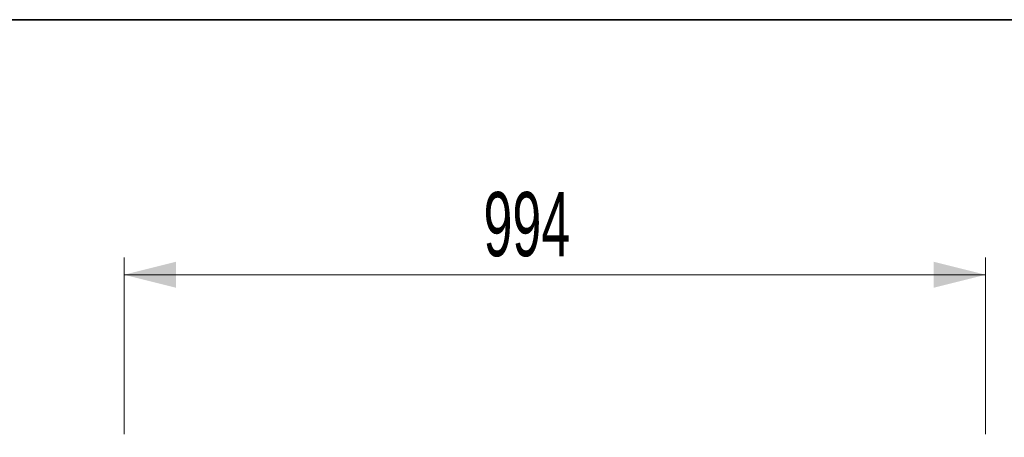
# Model space of a CAD drawing. Header units: millimetres. Extents: x 8 to 290, y 2 to 202.
# Tile 189 of 189: x 183 to 240, y 178 to 202. Entities that reach past the tile are written whole.
import ezdxf

# ---------------------------------------------------------------- set-up
doc = ezdxf.new("R2010")
doc.units = ezdxf.units.MM
doc.styles.add('SLDTEXTSTYLE2', font='TXT', dxfattribs={"width": 0.605})
doc.dimstyles.new('SLDDIMSTYLE1', dxfattribs={"dimtxt": 3.595646, "dimasz": 3, "dimexe": 0, "dimexo": 0.0625, "dimgap": 0.898912, "dimtad": 1, "dimlfac": 20, "dimrnd": 1e-09, "dimzin": 12, "dimdsep": 46, "dimtxsty": 'SLDTEXTSTYLE2', "dimsah": 1, "dimcen": 0.09, "dimadec": 0, "dimazin": 3, "dimtfac": 1, "dimtofl": 0, "dimtmove": 0, "dimatfit": 3, "dimfxl": 1, "dimfrac": 2, "dimtolj": 1, "dimtzin": 12, "dimarcsym": 0})

# ---------------------------------------------------------------- blocks, each defined once
blk = doc.blocks.new('_D_8')
at = {"color": 7, "linetype": 'Continuous', "lineweight": 0}
for p, q in [((189.472, 177.811), (189.472, 188.011)), ((239.172, 177.811), (239.172, 188.011)), ((189.472, 187.011), (239.172, 187.011))]:
    blk.add_line(p, q, dxfattribs=at)
at = {"color": 7, "linetype": 'Continuous', "lineweight": 18}
for points in [[(189.472, 187.011), (192.472, 186.261), (192.472, 187.761)], [(239.172, 187.011), (236.172, 187.761), (236.172, 186.261)]]:
    blk.add_solid(points, dxfattribs=at)
at = {"color": 7, "linetype": 'Continuous', "lineweight": 18, "insert": (210.207, 191.786), "char_height": 3.7042, "attachment_point": 1, "style": 'SLDTEXTSTYLE2'}
blk.add_mtext('994', dxfattribs=at)

msp = doc.modelspace()

# ---------------------------------------------------------------- linework, layer by layer
at = {"color": 7, "linetype": 'Continuous', "lineweight": 35}
msp.add_line((7.98707, 201.72938), (289.98707, 201.72938), dxfattribs=at)

# ---------------------------------------------------------------- dimensions: what is measured, and where the dimension line sits
at = {"color": 7, "linetype": 'Continuous', "lineweight": 18}
dim = msp.add_linear_dim(base=(239.17247, 187.01084), p1=(189.47247, 176.81084), p2=(239.17247, 176.81084), dimstyle='SLDDIMSTYLE1', dxfattribs=at)
dim.commit()
dim.dimension.update_dxf_attribs({"geometry": '_D_8', "text_midpoint": (214.32247, 187.01084), "dimtype": 160})

doc.saveas('drawing.dxf')
